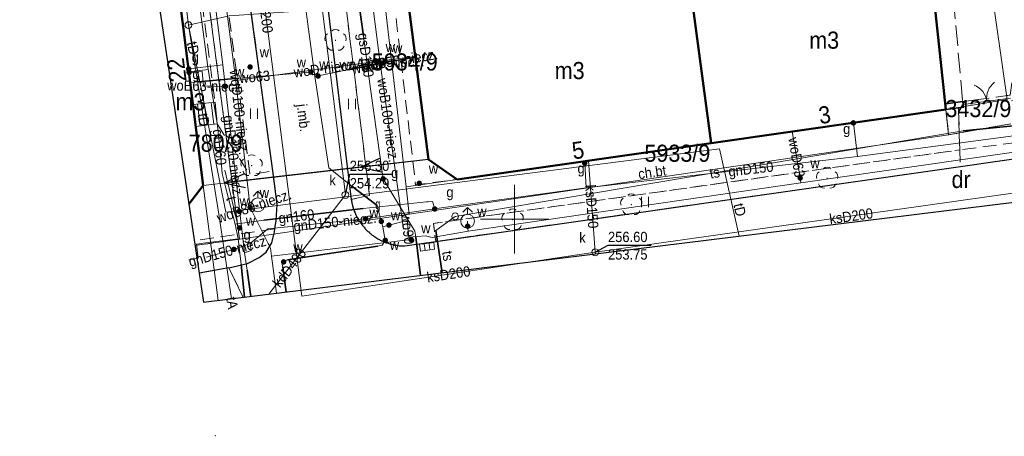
# Model space of a CAD drawing. Header units: metres. Extents: x 6555689 to 6555902, y 5574084 to 5574207.
# Tile 2 of 6: x 6555764 to 6555836, y 5574084 to 5574115. Entities that reach past the tile are written whole.
import ezdxf
from ezdxf.enums import TextEntityAlignment as Align

# ---------------------------------------------------------------- set-up
doc = ezdxf.new("R2010")
doc.units = ezdxf.units.M
for name, pattern in [('1.0_0.5', [1.5, 1, -0.5]), ('1.5_0.5', [2, 1.5, -0.5]), ('219-500', [0]), ('EGBU01', [1, 0.5, -0.5]), ('KTPL01', [2, 1.5, -0.5]), ('otob_500', [0]), ('suep_nn_500', [0])]:
    doc.linetypes.add(name, pattern=pattern)
doc.layers.get('0').update_dxf_attribs({"color": 2, "linetype": 'CONTINUOUS', "lineweight": 5})
for name, color, linetype in [('203-punkt graniczny', 7, 'CONTINUOUS'), ('210-oznaczenie konturu użytku gruntowego', 7, 'CONTINUOUS'), ('211-numer działki ewidencyjnej', 7, 'CONTINUOUS'), ('218-kontur użytku gruntowego', 7, 'CONTINUOUS'), ('219-działka ewidencyjna', 7, 'CONTINUOUS'), ('312-budynek ewidencyjny', 7, 'CONTINUOUS'), ('312-oznaczenie budynku ewidencyjnego-Atr117', 7, 'CONTINUOUS'), ('352-schody', 7, 'CONTINUOUS'), ('Adres nieruchomości (na budynku)', 7, 'CONTINUOUS'), ('brama', 7, 'CONTINUOUS'), ('chodnik', 7, 'CONTINUOUS'), ('chodnik-Atr17', 7, 'CONTINUOUS'), ('drzewo liściaste', 7, 'CONTINUOUS'), ('gazowe urządzenie techniczne', 7, 'CONTINUOUS'), ('gazowe urządzenie techniczne-Atr17', 7, 'CONTINUOUS'), ('hydrant', 7, 'CONTINUOUS'), ('jezdnia', 7, 'CONTINUOUS'), ('jezdnia-Atr17', 7, 'CONTINUOUS'), ('komora podziemna', 7, 'CONTINUOUS'), ('kratka ściekowa', 7, 'CONTINUOUS'), ('krawężnik', 7, 'CONTINUOUS'), ('obudowa ochronna przewodu', 7, 'CONTINUOUS'), ('ogrodzenie trwałe', 7, 'CONTINUOUS'), ('przewód elektroenergetyczny niskiego napięcia', 7, 'CONTINUOUS'), ('przewód gazowy', 7, 'CONTINUOUS'), ('przewód gazowy-Atr1', 7, 'CONTINUOUS'), ('przewód kanalizacyjny', 7, 'CONTINUOUS'), ('przewód kanalizacyjny-Atr1', 7, 'CONTINUOUS'), ('przewód telekomunikacyjny podziemny', 7, 'CONTINUOUS'), ('przewód telekomunikacyjny podziemny-Atr1', 7, 'CONTINUOUS'), ('przewód wodociągowy', 7, 'CONTINUOUS'), ('przewód wodociągowy-Atr1', 7, 'CONTINUOUS'), ('rzędna', 7, 'CONTINUOUS'), ('rzędna-Atr2', 7, 'CONTINUOUS'), ('rzędna-Atr3', 7, 'CONTINUOUS'), ('studnia kanalizacyjna', 7, 'CONTINUOUS'), ('studnia kanalizacyjna-Atr17', 7, 'CONTINUOUS'), ('trawnik', 7, 'CONTINUOUS'), ('Zakres', 7, 'CONTINUOUS'), ('zasuwa lub zawór', 7, 'CONTINUOUS'), ('zasuwa lub zawór-Atr17', 7, 'CONTINUOUS')]:
    doc.layers.add(name, color=color, linetype=linetype)
for name, color, linetype, lineweight in [('KTPL', 7, 'KTPL01', 20), ('PARSI', 7, 'CONTINUOUS', 20), ('SUW', 5, 'CONTINUOUS', 18)]:
    doc.layers.add(name, color=color, linetype=linetype, lineweight=lineweight)
doc.styles.add('EGBB01', font='Arial.ttf', dxfattribs={"width": 0.9, "height": 1.25})
doc.styles.add('EGBD03', font='Arial.ttf', dxfattribs={"width": 0.9, "height": 1.25})
doc.styles.add('EGBU01', font='Arial.ttf', dxfattribs={"width": 0.9, "height": 1.25})
doc.styles.add('KOMUNIKACJA', font='Arial.ttf', dxfattribs={"width": 0.9, "height": 0.75})
doc.styles.add('NR_ADRESOWY', font='Arial.ttf', dxfattribs={"width": 0.9, "height": 1.25})
doc.styles.get("Standard").update_dxf_attribs({"font": 'Working1250', "width": 0.75})
doc.styles.add('SUPX', font='Arial.ttf', dxfattribs={"width": 0.9, "height": 0.75})
doc.linetypes.add('902-500', pattern='A,3.75,0,[1,ksztalty.shx,S=0.5,R=0,X=0,Y=0],3.75', length=7.5)

# ---------------------------------------------------------------- blocks, each defined once
blk = doc.blocks.new('203')
at = {"linetype": 'Continuous', "lineweight": 0}
h = blk.add_hatch(color=0, dxfattribs=at)
edge = h.paths.add_edge_path()
edge.add_arc((0, 0), 0.045, 0, 360)
blk = doc.blocks.new('US25')
at = {"linetype": 'Continuous', "lineweight": 0}
h = blk.add_hatch(color=0, dxfattribs=at)
edge = h.paths.add_edge_path()
edge.add_arc((0, 0), 0.2, 0, 360)
blk = doc.blocks.new('OP021')
at = {"linetype": 'Continuous', "lineweight": 13}
h = blk.add_hatch(color=0, dxfattribs=at)
edge = h.paths.add_edge_path()
edge.add_arc((0, 0), 0.05, 0, 360)
at = {"color": 0, "linetype": 'Continuous', "lineweight": 13}
for centre, start, end in [((0, 0.4), 49.272, 130.728), ((-0.38, 0.124), 121.308, 202.548), ((0.38, 0.124), 337.452, 58.692), ((-0.235, -0.324), 193.221, 274.871), ((0.235, -0.324), 265.129, 346.779)]:
    blk.add_arc(centre, 0.4, start, end, dxfattribs=at)
blk = doc.blocks.new('TU04')
at = {"color": 0, "linetype": 'Continuous', "lineweight": 13}
for p, q in [((0, 0), (0, 0.75)), ((0.5, 0), (0.5, 0.75))]:
    blk.add_line(p, q, dxfattribs=at)
blk = doc.blocks.new('US15')
at = {"color": 0, "linetype": 'Continuous', "lineweight": 13}
blk.add_circle((0, 0), 0.25, dxfattribs=at)
blk = doc.blocks.new('PW01')
at = {"linetype": 'Continuous', "lineweight": 13}
h = blk.add_hatch(color=0, dxfattribs=at)
edge = h.paths.add_edge_path()
edge.add_arc((0, 0), 0.045, 0, 360)
blk = doc.blocks.new('US05')
at = {"color": 0, "linetype": 'Continuous', "lineweight": 13}
for p, q in [((-0.525, -0.25), (-0.525, 0.25)), ((-0.525, 0.25), (-0.175, 0.25)), ((-0.175, -0.25), (-0.175, 0.25)), ((-0.175, 0.25), (0.175, 0.25)), ((0.175, -0.25), (0.175, 0.25)), ((0.175, 0.25), (0.525, 0.25)), ((0.525, -0.25), (0.525, 0.25)), ((-0.525, -0.25), (-0.175, -0.25)), ((-0.175, -0.25), (0.175, -0.25)), ((0.175, -0.25), (0.525, -0.25))]:
    blk.add_line(p, q, dxfattribs=at)
blk = doc.blocks.new('SUWH')
at = {"layer": 'SUW', "color": 0, "lineweight": 18}
for p in [(-0.71, 1.29), (0, 1), (0.71, 1.29)]:
    blk.add_line(p, (0, 2), dxfattribs=at)
blk.add_circle((0, 0), 1, dxfattribs=at)
blk = doc.blocks.new('OK02')
at = {"color": 0, "linetype": 'Continuous', "lineweight": 0}
for centre, start, end in [((-1.5, 0), 0, 60), ((1.5, 0), 120, 180)]:
    blk.add_arc(centre, 1.5, start, end, dxfattribs=at)
blk = doc.blocks.new('SUEP1')
at = {"color": 0, "linetype": 'Continuous'}
for p, q in [((0, 0), (5, 0)), ((5, 0), (3.5, 0.5)), ((5, 0), (3.5, -0.5)), ((5, 0), (15, 0)), ((15, 0), (13.5, 0.5)), ((15, 0), (13.5, -0.5))]:
    blk.add_line(p, q, dxfattribs=at)
blk = doc.blocks.new('mzsk01')
at = {"layer": 'PARSI', "color": 0}
for p, q in [((0, -5), (0, 5)), ((5, 0), (-5, 0))]:
    blk.add_line(p, q, dxfattribs=at)

msp = doc.modelspace()

# ---------------------------------------------------------------- linework, layer by layer
at = {"layer": '218-kontur użytku gruntowego', "color": 96, "linetype": 'EGBU01', "lineweight": 18, "flags": 128}
for points in [[(6555831.46, 5574107.99), (6555829.1, 5574130.07)], [(6555829.1, 5574130.07), (6555831.46, 5574107.99)], [(6555779.92, 5574098.54), (6555777.45, 5574117.59)], [(6555777.45, 5574117.59), (6555779.92, 5574098.54)], [(6555793.71, 5574104.35), (6555792.19, 5574116.26)], [(6555792.19, 5574116.26), (6555793.71, 5574104.35)], [(6555831.46, 5574107.99), (6555814.33, 5574105.54)], [(6555814.33, 5574105.54), (6555831.46, 5574107.99)], [(6555831.66, 5574106.15), (6555831.46, 5574107.99)], [(6555831.46, 5574107.99), (6555831.66, 5574106.15)], [(6555836.19, 5574106.95), (6555831.66, 5574106.15)], [(6555831.66, 5574106.15), (6555836.19, 5574106.95)], [(6555814.33, 5574105.54), (6555795.8, 5574102.89)], [(6555795.8, 5574102.89), (6555814.33, 5574105.54)], [(6555795.8, 5574102.89), (6555793.71, 5574104.35)], [(6555793.71, 5574104.35), (6555795.8, 5574102.89)]]:
    msp.add_lwpolyline(points, dxfattribs=at)
at = {"layer": '218-kontur użytku gruntowego', "color": 96, "linetype": 'EGBU01', "lineweight": 18}
for points in [[(6555776.671, 5574098.071), (6555779.92, 5574098.54)], [(6555779.92, 5574098.54), (6555776.671, 5574098.071)]]:
    msp.add_lwpolyline(points, dxfattribs=at)
at = {"layer": '219-działka ewidencyjna', "color": 7, "linetype": '219-500', "lineweight": 18, "flags": 128}
for points in [[(6555831.39, 5574140.61), (6555835.94, 5574108.73)], [(6555829.1, 5574130.07), (6555831.46, 5574107.99)], [(6555789.43, 5574125.21), (6555792.08, 5574102.36)], [(6555779.92, 5574098.54), (6555777.45, 5574117.59)], [(6555814.33, 5574105.54), (6555812.81, 5574117.02)], [(6555793.71, 5574104.35), (6555792.19, 5574116.26)], [(6555831.46, 5574107.99), (6555835.94, 5574108.73)], [(6555831.46, 5574107.99), (6555814.33, 5574105.54)], [(6555831.46, 5574107.99), (6555831.66, 5574106.15)], [(6555836.19, 5574106.95), (6555831.66, 5574106.15)], [(6555792.31, 5574100.37), (6555831.66, 5574106.15)], [(6555814.33, 5574105.54), (6555795.8, 5574102.89)], [(6555795.8, 5574102.89), (6555793.71, 5574104.35)], [(6555792.08, 5574102.36), (6555795.8, 5574102.89)], [(6555792.31, 5574100.37), (6555792.08, 5574102.36)], [(6555779.92, 5574098.54), (6555792.31, 5574100.37)]]:
    msp.add_lwpolyline(points, dxfattribs=at)
at = {"layer": '219-działka ewidencyjna', "color": 7, "linetype": '219-500', "lineweight": 18}
msp.add_lwpolyline([(6555776.671, 5574098.071), (6555779.92, 5574098.54)], dxfattribs=at)
at = {"layer": '312-budynek ewidencyjny', "color": 7, "linetype": 'Continuous', "lineweight": 50, "flags": 128}
for points in [[(6555830.14, 5574120.35), (6555831.46, 5574107.99)], [(6555775.41, 5574117.33), (6555777.28, 5574102.46)], [(6555814.33, 5574105.54), (6555812.81, 5574117.02)], [(6555812.81, 5574117.02), (6555814.33, 5574105.54)], [(6555792.43, 5574114.36), (6555792.19, 5574116.26)], [(6555793.71, 5574104.35), (6555792.43, 5574114.36)], [(6555831.46, 5574107.99), (6555814.33, 5574105.54)], [(6555814.33, 5574105.54), (6555795.8, 5574102.89)], [(6555795.8, 5574102.89), (6555793.71, 5574104.35)]]:
    msp.add_lwpolyline(points, dxfattribs=at)
at = {"layer": '312-budynek ewidencyjny', "color": 7, "linetype": 'Continuous', "lineweight": 50}
msp.add_lwpolyline([(6555777.28, 5574102.46), (6555776.22, 5574101.083)], dxfattribs=at)
at = {"layer": '352-schody', "color": 7, "linetype": 'Continuous', "lineweight": 18, "flags": 128}
msp.add_lwpolyline([(6555776.74, 5574106.75), (6555776.54, 5574108.37), (6555778.14, 5574108.53), (6555778.3, 5574106.94)], close=True, dxfattribs=at)
msp.add_lwpolyline([(6555776.74, 5574106.75), (6555776.54, 5574108.37), (6555778.14, 5574108.53), (6555778.3, 5574106.94)], close=True, dxfattribs=at)
for points in [[(6555777.858, 5574108.502), (6555778.052, 5574106.91)], [(6555776.863, 5574108.402), (6555777.059, 5574106.789)], [(6555777.36, 5574108.452), (6555777.556, 5574106.849)]]:
    msp.add_lwpolyline(points, dxfattribs=at)
at = {"layer": 'brama', "color": 7, "linetype": 'otob_500', "lineweight": 18, "flags": 128}
msp.add_lwpolyline([(6555832.72, 5574108.36), (6555836.17, 5574108.83)], dxfattribs=at)
at = {"layer": 'chodnik', "color": 7, "linetype": '1.0_0.5', "lineweight": 18, "flags": 128}
for points in [[(6555778.3, 5574106.94), (6555780.69, 5574103.22), (6555776.64, 5574134.02), (6555774.86, 5574133.82), (6555778.14, 5574108.53)], [(6555840.63, 5574107.73), (6555839.69, 5574107.76), (6555839.44, 5574109.08), (6555836.2, 5574108.63), (6555836.14, 5574109.04), (6555836.14, 5574109.04), (6555836.14, 5574109.04), (6555836.14, 5574109.04), (6555836.14, 5574109.04), (6555832.69, 5574108.57), (6555832.69, 5574108.57), (6555832.69, 5574108.57), (6555832.69, 5574108.57), (6555832.69, 5574108.57), (6555832.69, 5574108.57), (6555832.69, 5574108.57), (6555832.75, 5574108.16), (6555832.38, 5574108.11), (6555832.47, 5574105.05), (6555861.17, 5574108.78), (6555861.15, 5574110.41), (6555859.76, 5574110.38)]]:
    msp.add_lwpolyline(points, close=True, dxfattribs=at)
at = {"layer": 'chodnik', "color": 7, "linetype": '1.0_0.5', "lineweight": 18}
msp.add_lwpolyline([(6555776.973, 5574096.05), (6555779.15, 5574096.45), (6555780.52, 5574096.75), (6555781.35, 5574097.21), (6555781.88, 5574097.58), (6555782.29, 5574098.27), (6555782.48, 5574099.06), (6555782.51, 5574099.28), (6555776.618, 5574098.424)], dxfattribs=at)
at = {"layer": 'jezdnia', "color": 7, "linetype": '1.5_0.5', "lineweight": 18}
for points in [[(6555772.026, 5574184.519), (6555773.09, 5574176.06), (6555773.48, 5574172.98), (6555775.39, 5574157.99), (6555775.75, 5574155.18), (6555777.65, 5574139.98), (6555778.34, 5574134.19), (6555779.4, 5574125.25), (6555782.35, 5574103.53), (6555782.68, 5574101.06), (6555782.6, 5574099.89), (6555782.51, 5574099.28), (6555782.48, 5574099.06), (6555782.29, 5574098.27), (6555781.88, 5574097.58), (6555781.35, 5574097.21), (6555780.52, 5574096.75), (6555779.15, 5574096.45), (6555780.188, 5574094.288)], [(6555839.94, 5574104.9), (6555832.52, 5574103.83), (6555794.24, 5574098.37), (6555791.98, 5574098.04), (6555791.77, 5574098.05), (6555791.71, 5574098.05), (6555791.64, 5574098.06), (6555791.57, 5574098.06), (6555791.5, 5574098.07), (6555791.43, 5574098.08), (6555791.36, 5574098.09), (6555791.3, 5574098.1), (6555791.23, 5574098.11), (6555791.16, 5574098.13), (6555791.09, 5574098.14), (6555791.03, 5574098.16), (6555790.96, 5574098.18), (6555790.9, 5574098.19), (6555790.83, 5574098.21), (6555790.76, 5574098.24), (6555790.7, 5574098.26), (6555790.63, 5574098.28), (6555790.57, 5574098.3), (6555790.51, 5574098.33), (6555790.44, 5574098.36), (6555790.38, 5574098.38), (6555790.32, 5574098.41), (6555790.26, 5574098.44), (6555790.19, 5574098.47), (6555790.13, 5574098.51), (6555790.07, 5574098.54), (6555790.01, 5574098.57), (6555789.95, 5574098.61), (6555789.89, 5574098.64), (6555789.84, 5574098.68), (6555789.78, 5574098.72), (6555789.72, 5574098.76), (6555789.67, 5574098.8), (6555789.61, 5574098.84), (6555789.56, 5574098.88), (6555789.5, 5574098.92), (6555789.45, 5574098.96), (6555789.4, 5574099.01), (6555789.35, 5574099.06), (6555789.3, 5574099.1), (6555789.25, 5574099.15), (6555789.2, 5574099.2), (6555789.15, 5574099.25), (6555789.1, 5574099.3), (6555789.06, 5574099.35), (6555789.01, 5574099.4), (6555788.97, 5574099.45), (6555788.92, 5574099.5), (6555788.88, 5574099.56), (6555788.84, 5574099.61), (6555788.8, 5574099.67), (6555788.76, 5574099.72), (6555788.72, 5574099.78), (6555788.68, 5574099.84), (6555788.64, 5574099.89), (6555788.61, 5574099.95), (6555788.57, 5574100.01), (6555788.54, 5574100.07), (6555788.5, 5574100.13), (6555788.47, 5574100.19), (6555788.44, 5574100.26), (6555788.41, 5574100.32), (6555788.38, 5574100.38), (6555788.36, 5574100.44), (6555788.33, 5574100.51), (6555788.3, 5574100.57), (6555788.28, 5574100.63), (6555788.26, 5574100.7), (6555788.23, 5574100.76), (6555788.22, 5574100.83), (6555788.2, 5574100.9), (6555788.18, 5574100.96), (6555788.16, 5574101.03), (6555788.14, 5574101.09), (6555788.13, 5574101.16), (6555788.11, 5574101.23), (6555788.1, 5574101.3), (6555788.09, 5574101.36), (6555788.08, 5574101.43), (6555786.28, 5574116.24)], [(6555780.188, 5574094.288), (6555779.15, 5574096.45), (6555776.973, 5574096.05)]]:
    msp.add_lwpolyline(points, dxfattribs=at)
at = {"layer": 'krawężnik', "color": 7, "linetype": 'Continuous', "lineweight": 25}
for points in [[(6555779.15, 5574096.45), (6555780.52, 5574096.75), (6555781.35, 5574097.21), (6555781.88, 5574097.58), (6555782.29, 5574098.27), (6555782.48, 5574099.06), (6555782.51, 5574099.28), (6555782.6, 5574099.89), (6555782.68, 5574101.06), (6555782.35, 5574103.53), (6555779.4, 5574125.25), (6555778.34, 5574134.19), (6555777.65, 5574139.98), (6555775.75, 5574155.18), (6555775.39, 5574157.99), (6555773.48, 5574172.98), (6555773.09, 5574176.06), (6555772.026, 5574184.519)], [(6555779.15, 5574096.45), (6555776.973, 5574096.05)]]:
    msp.add_lwpolyline(points, dxfattribs=at)
at = {"layer": 'krawężnik', "color": 7, "linetype": 'Continuous', "lineweight": 25, "flags": 128}
msp.add_lwpolyline([(6555786.28, 5574116.24), (6555788.08, 5574101.43), (6555788.09, 5574101.36), (6555788.1, 5574101.3), (6555788.11, 5574101.23), (6555788.13, 5574101.16), (6555788.14, 5574101.09), (6555788.16, 5574101.03), (6555788.18, 5574100.96), (6555788.2, 5574100.9), (6555788.22, 5574100.83), (6555788.23, 5574100.76), (6555788.26, 5574100.7), (6555788.28, 5574100.63), (6555788.3, 5574100.57), (6555788.33, 5574100.51), (6555788.36, 5574100.44), (6555788.38, 5574100.38), (6555788.41, 5574100.32), (6555788.44, 5574100.26), (6555788.47, 5574100.19), (6555788.5, 5574100.13), (6555788.54, 5574100.07), (6555788.57, 5574100.01), (6555788.61, 5574099.95), (6555788.64, 5574099.89), (6555788.68, 5574099.84), (6555788.72, 5574099.78), (6555788.76, 5574099.72), (6555788.8, 5574099.67), (6555788.84, 5574099.61), (6555788.88, 5574099.56), (6555788.92, 5574099.5), (6555788.97, 5574099.45), (6555789.01, 5574099.4), (6555789.06, 5574099.35), (6555789.1, 5574099.3), (6555789.15, 5574099.25), (6555789.2, 5574099.2), (6555789.25, 5574099.15), (6555789.3, 5574099.1), (6555789.35, 5574099.06), (6555789.4, 5574099.01), (6555789.45, 5574098.96), (6555789.5, 5574098.92), (6555789.56, 5574098.88), (6555789.61, 5574098.84), (6555789.67, 5574098.8), (6555789.72, 5574098.76), (6555789.78, 5574098.72), (6555789.84, 5574098.68), (6555789.89, 5574098.64), (6555789.95, 5574098.61), (6555790.01, 5574098.57), (6555790.07, 5574098.54), (6555790.13, 5574098.51), (6555790.19, 5574098.47), (6555790.26, 5574098.44), (6555790.32, 5574098.41), (6555790.38, 5574098.38), (6555790.44, 5574098.36), (6555790.51, 5574098.33), (6555790.57, 5574098.3), (6555790.63, 5574098.28), (6555790.7, 5574098.26), (6555790.76, 5574098.24), (6555790.83, 5574098.21), (6555790.9, 5574098.19), (6555790.96, 5574098.18), (6555791.03, 5574098.16), (6555791.09, 5574098.14), (6555791.16, 5574098.13), (6555791.23, 5574098.11), (6555791.3, 5574098.1), (6555791.36, 5574098.09), (6555791.43, 5574098.08), (6555791.5, 5574098.07), (6555791.57, 5574098.06), (6555791.64, 5574098.06), (6555791.71, 5574098.05), (6555791.77, 5574098.05), (6555791.98, 5574098.04), (6555794.24, 5574098.37), (6555832.52, 5574103.83), (6555839.94, 5574104.9)], dxfattribs=at)
at = {"layer": 'KTPL', "lineweight": 18, "flags": 128}
msp.add_lwpolyline([(6555836.14, 5574109.04), (6555836.14, 5574109.04), (6555836.265, 5574109.936), (6555857.592, 5574111.975), (6555856.103, 5574129.092), (6555855.469, 5574129.104), (6555855.246, 5574129.223), (6555855.123, 5574129.495), (6555854.857, 5574131.358), (6555854.932, 5574131.615), (6555855.196, 5574131.811), (6555855.724, 5574131.815), (6555855.176, 5574139.626), (6555855.361, 5574140.003), (6555855.595, 5574140.01), (6555860.34, 5574140.637), (6555859.28, 5574150.4), (6555851.43, 5574149.35), (6555851.66, 5574147.66), (6555848.77, 5574147.25), (6555845.28, 5574146.82), (6555845.4, 5574145.81), (6555842.83, 5574145.51), (6555842.52, 5574148.07), (6555841.68, 5574147.97), (6555839.47, 5574163.01), (6555839.14, 5574163.288), (6555824.547, 5574161.261), (6555826.218, 5574149.97), (6555828.179, 5574150.227), (6555828.354, 5574149.297), (6555828.54, 5574147.85), (6555829.706, 5574141.982), (6555829.783, 5574141.047), (6555829.844, 5574139.962), (6555830.294, 5574135.086), (6555830.294, 5574135.086), (6555832.69, 5574108.57)], close=True, dxfattribs=at)
at = {"layer": 'obudowa ochronna przewodu', "color": 52, "linetype": 'Continuous', "lineweight": 35, "flags": 128}
for points in [[(6555788.97, 5574113.34), (6555788.54, 5574116.51)], [(6555781.71, 5574099.93), (6555788.94, 5574100.78)]]:
    msp.add_lwpolyline(points, dxfattribs=at)
at = {"layer": 'obudowa ochronna przewodu', "color": 5, "linetype": 'Continuous', "lineweight": 35, "flags": 128}
for points in [[(6555787.8, 5574110.88), (6555789.99, 5574111.3)], [(6555776.89, 5574110.01), (6555779.88, 5574110.28)], [(6555788.12, 5574102.41), (6555789.96, 5574100.98)], [(6555790.03, 5574098.02), (6555783.43, 5574097.03)]]:
    msp.add_lwpolyline(points, dxfattribs=at)
at = {"layer": 'obudowa ochronna przewodu', "color": 30, "linetype": 'Continuous', "lineweight": 35, "flags": 128}
msp.add_lwpolyline([(6555832.71, 5574106.43), (6555838.58, 5574107.02)], dxfattribs=at)
at = {"layer": 'obudowa ochronna przewodu', "color": 30, "linetype": 'Continuous', "lineweight": 35}
msp.add_lwpolyline([(6555794.714, 5574096.079), (6555794.24, 5574099.16)], dxfattribs=at)
at = {"layer": 'obudowa ochronna przewodu', "color": 52, "linetype": 'Continuous', "lineweight": 35}
for points in [[(6555792.78, 5574098.68), (6555793.124, 5574095.883)], [(6555780.293, 5574094.3), (6555780.05, 5574096.68)], [(6555780.752, 5574094.357), (6555780.48, 5574096.28)]]:
    msp.add_lwpolyline(points, dxfattribs=at)
at = {"layer": 'obudowa ochronna przewodu', "color": 5, "linetype": 'Continuous', "lineweight": 35}
msp.add_lwpolyline([(6555783.08, 5574096.51), (6555783.331, 5574094.675)], dxfattribs=at)
at = {"layer": 'ogrodzenie trwałe', "color": 7, "linetype": '902-500', "lineweight": 35, "flags": 128}
msp.add_lwpolyline([(6555831.42, 5574108.4), (6555832.69, 5574108.57), (6555832.75, 5574108.16), (6555831.46, 5574107.99)], close=True, dxfattribs=at)
at = {"layer": 'przewód elektroenergetyczny niskiego napięcia', "color": 1, "linetype": 'suep_nn_500', "lineweight": 18, "flags": 128}
for points in [[(6555777.28, 5574102.46), (6555793.71, 5574104.35)], [(6555793.71, 5574104.35), (6555777.28, 5574102.46)]]:
    msp.add_lwpolyline(points, dxfattribs=at)
at = {"layer": 'przewód elektroenergetyczny niskiego napięcia', "color": 1, "linetype": 'suep_nn_500', "lineweight": 18}
msp.add_lwpolyline([(6555778.362, 5574094.062), (6555777.28, 5574102.46)], dxfattribs=at)
at = {"layer": 'przewód gazowy', "color": 52, "linetype": 'Continuous', "lineweight": 18, "flags": 128}
for points in [[(6555776.07, 5574132.32), (6555778.7, 5574111.26)], [(6555777.63, 5574110.92), (6555776.95, 5574116.08), (6555776.24, 5574121.78), (6555776.03, 5574124.89), (6555775.72, 5574127.4)], [(6555778.7, 5574111.26), (6555776.22, 5574110.95)], [(6555777.63, 5574110.92), (6555776.63, 5574110.79), (6555776.25, 5574110.7)], [(6555779.62, 5574099.64), (6555778.92, 5574102.25), (6555778.66, 5574103.33), (6555778.56, 5574104.52), (6555778.29, 5574107), (6555777.63, 5574110.92)], [(6555825.02, 5574104.56), (6555824.71, 5574107.02)], [(6555805.21, 5574102.28), (6555805.11, 5574104.08)], [(6555794.17, 5574100.74), (6555789.13, 5574100.02), (6555781.99, 5574099.28), (6555780.7, 5574098.23), (6555779.52, 5574097.79), (6555777.51, 5574097.23)], [(6555779.62, 5574099.64), (6555781.71, 5574099.93), (6555788.94, 5574100.78), (6555793.56, 5574101.26), (6555793.7, 5574101.27), (6555794.01, 5574101.29), (6555794.17, 5574100.74), (6555794.49, 5574100.79), (6555794.83, 5574100.85)], [(6555779.82, 5574098.56), (6555779.62, 5574099.64)], [(6555779.82, 5574098.56), (6555777.28, 5574098.24), (6555777.12, 5574098.22), (6555776.78, 5574098.18), (6555776.9, 5574097.14), (6555776.68, 5574097.1), (6555776.22, 5574097.03)], [(6555780.3, 5574097.55), (6555780.77, 5574097.72), (6555780.7, 5574098.23)]]:
    msp.add_lwpolyline(points, dxfattribs=at)
at = {"layer": 'przewód gazowy', "color": 52, "linetype": 'Continuous', "lineweight": 18}
for points in [[(6555787.76, 5574122.21), (6555788.54, 5574116.51), (6555788.97, 5574113.34), (6555789.49, 5574109.51), (6555790.41, 5574102.94), (6555792.72, 5574099.12), (6555792.78, 5574098.68), (6555793.124, 5574095.883)], [(6555825.02, 5574104.56), (6555849.42, 5574107.8), (6555867.12, 5574110.17), (6555881.86, 5574112.11), (6555883.913, 5574112.383)], [(6555778.7, 5574111.26), (6555780.3, 5574097.55), (6555780.48, 5574096.28), (6555780.752, 5574094.357)], [(6555780.293, 5574094.3), (6555780.05, 5574096.68), (6555779.82, 5574098.56)]]:
    msp.add_lwpolyline(points, dxfattribs=at)
at = {"layer": 'przewód kanalizacyjny', "color": 34, "linetype": 'Continuous', "lineweight": 18}
for points in [[(6555773.422, 5574184.687), (6555773.64, 5574182.69), (6555773.71, 5574182.09), (6555775.74, 5574163.53), (6555777.02, 5574151.93), (6555777.12, 5574150.98), (6555777.69, 5574146.73), (6555779.15, 5574135.94), (6555780.36, 5574126.51), (6555784.47, 5574094.38)], [(6555787.65, 5574101.76), (6555784.32, 5574128.49), (6555784.03, 5574130.77), (6555783.84, 5574132.3), (6555783.67, 5574133.38), (6555777.238, 5574185.146)], [(6555787.65, 5574101.76), (6555782.075, 5574094.52)], [(6555805.898, 5574097.459), (6555805.88, 5574097.58)]]:
    msp.add_lwpolyline(points, dxfattribs=at)
at = {"layer": 'przewód kanalizacyjny', "color": 34, "linetype": 'Continuous', "lineweight": 18, "flags": 128}
for points in [[(6555805.39, 5574104.26), (6555805.88, 5574097.58)], [(6555843.22, 5574102.86), (6555805.88, 5574097.58)], [(6555805.88, 5574097.58), (6555784.47, 5574094.38)]]:
    msp.add_lwpolyline(points, dxfattribs=at)
at = {"layer": 'przewód telekomunikacyjny podziemny', "color": 30, "linetype": 'Continuous', "lineweight": 18, "flags": 128}
for points in [[(6555776.2, 5574114.15), (6555773.89, 5574132.7), (6555773.69, 5574139.83), (6555771.79, 5574154.7), (6555770.49, 5574165.4), (6555768.5, 5574180.93)], [(6555776.2, 5574114.15), (6555779.17, 5574114.83), (6555786.36, 5574115.32), (6555791.4, 5574115.61)], [(6555778.41, 5574100.35), (6555776.2, 5574114.15)], [(6555779.83, 5574099.43), (6555779.71, 5574099.97), (6555778.85, 5574103.58)]]:
    msp.add_lwpolyline(points, dxfattribs=at)
at = {"layer": 'przewód telekomunikacyjny podziemny', "color": 30, "linetype": 'Continuous', "lineweight": 18}
for points in [[(6555816.388, 5574098.753), (6555814.95, 5574105.12), (6555778.93, 5574100.5), (6555776.2, 5574114.15)], [(6555795.66, 5574100.2), (6555832.71, 5574106.43), (6555838.58, 5574107.02), (6555861.15, 5574109.94), (6555868.8, 5574111.24), (6555883.793, 5574113.383)], [(6555779.344, 5574094.183), (6555778.41, 5574100.35)], [(6555794.714, 5574096.079), (6555794.24, 5574099.16), (6555795.66, 5574100.2)]]:
    msp.add_lwpolyline(points, dxfattribs=at)
at = {"layer": 'przewód wodociągowy', "color": 5, "linetype": 'Continuous', "lineweight": 18}
for points in [[(6555790.38, 5574099.43), (6555790.27, 5574099.83), (6555789.96, 5574100.98), (6555788.12, 5574102.41), (6555786.44, 5574103.75), (6555785.43, 5574110.41), (6555785.38, 5574110.76), (6555782.45, 5574132.63), (6555782.37, 5574133.75), (6555781.61, 5574140.48), (6555780.74, 5574148.25), (6555778.89, 5574163.99), (6555775.92, 5574184.92), (6555775.914, 5574184.987)], [(6555783.331, 5574094.675), (6555783.08, 5574096.51), (6555782.99, 5574096.89), (6555783.43, 5574097.03), (6555790.03, 5574098.02), (6555790.34, 5574098.1), (6555790.56, 5574098.45), (6555790.38, 5574099.43)], [(6555782.26, 5574097.29), (6555782.625, 5574094.588)]]:
    msp.add_lwpolyline(points, dxfattribs=at)
at = {"layer": 'przewód wodociągowy', "color": 5, "linetype": 'Continuous', "lineweight": 18, "flags": 128}
for points in [[(6555790.19, 5574111.38), (6555784.56, 5574155.23)], [(6555782.26, 5574097.29), (6555782.19, 5574097.87), (6555780.7, 5574100.85), (6555779.69, 5574109.81), (6555779.65, 5574110.12), (6555776.96, 5574130.95), (6555776.87, 5574131.54), (6555775.67, 5574142.51), (6555775.24, 5574147.91)], [(6555792.75, 5574111.87), (6555789.89, 5574111.49), (6555779.65, 5574110.12)], [(6555785.43, 5574110.41), (6555785.66, 5574110.44), (6555787.8, 5574110.88), (6555789.99, 5574111.3), (6555792.65, 5574111.84)], [(6555790.42, 5574111.39), (6555790.19, 5574111.38)], [(6555790.19, 5574111.38), (6555791.88, 5574099.26)], [(6555790.42, 5574111.39), (6555792.76, 5574111.78)], [(6555776.25, 5574110.67), (6555777.21, 5574110.77), (6555777.29, 5574109.71), (6555778.9, 5574109.68), (6555779.69, 5574109.81)], [(6555785.38, 5574110.76), (6555785.13, 5574110.73), (6555779.88, 5574110.28), (6555776.89, 5574110.01), (6555776.44, 5574109.97)], [(6555820.89, 5574102.64), (6555820.83, 5574103), (6555820.25, 5574106.39)], [(6555780.7, 5574100.85), (6555781.27, 5574101.04)], [(6555790.38, 5574099.43), (6555790.83, 5574099.56), (6555792.15, 5574099.89), (6555792.28, 5574098.67), (6555793.5, 5574098.79), (6555793.97, 5574098.66)], [(6555796.57, 5574099.85), (6555796.57, 5574099.48), (6555796.62, 5574099.12)], [(6555792.45, 5574098.51), (6555782.26, 5574097.29)]]:
    msp.add_lwpolyline(points, dxfattribs=at)
at = {"layer": 'rzędna-Atr2', "color": 36, "flags": 128}
for points in [[(6555787.65, 5574101.76), (6555787.97, 5574103.28), (6555791.116, 5574103.28)], [(6555805.88, 5574097.58), (6555806.81, 5574098.09), (6555809.956, 5574098.09)]]:
    msp.add_lwpolyline(points, dxfattribs=at)
at = {"layer": 'trawnik', "color": 7, "linetype": '1.0_0.5', "lineweight": 18, "flags": 128}
for points in [[(6555776.64, 5574134.02), (6555780.69, 5574103.22), (6555782.35, 5574103.53), (6555779.4, 5574125.25), (6555778.34, 5574134.19)], [(6555786.28, 5574116.24), (6555788.08, 5574101.43), (6555789.41, 5574101.73), (6555787.58, 5574116.4)]]:
    msp.add_lwpolyline(points, close=True, dxfattribs=at)

# ---------------------------------------------------------------- block references
at = {"layer": '203-punkt graniczny', "color": 7, "linetype": 'Continuous', "lineweight": 18}
for p in [(6555831.46, 5574107.99), (6555831.66, 5574106.15), (6555814.33, 5574105.54), (6555793.71, 5574104.35), (6555795.8, 5574102.89), (6555792.08, 5574102.36), (6555792.31, 5574100.37), (6555779.92, 5574098.54), (6555778.16, 5574084.2)]:
    msp.add_blockref('203', p, dxfattribs=at)
at = {"layer": 'brama', "color": 7, "linetype": 'Continuous', "lineweight": 18, "rotation": 7.757999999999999}
msp.add_blockref('OK02', (6555834.445, 5574108.595), dxfattribs=at)
at = {"layer": 'drzewo liściaste', "color": 94, "linetype": 'Continuous', "lineweight": 18}
for p in [(6555786.93, 5574113.04), (6555780.81, 5574103.9), (6555822.8, 5574102.98), (6555808.51, 5574101.05), (6555799.85, 5574099.96)]:
    msp.add_blockref('OP021', p, dxfattribs=at)
at = {"layer": 'gazowe urządzenie techniczne', "color": 52, "linetype": 'Continuous', "lineweight": 18}
msp.add_blockref('US25', (6555789.13, 5574100.02), dxfattribs=at)
at = {"layer": 'komora podziemna', "color": 7, "linetype": 'Continuous', "lineweight": 18, "rotation": 185.002}
msp.add_blockref('US15', (6555776.2, 5574114.15), dxfattribs=at)
at = {"layer": 'komora podziemna', "color": 7, "linetype": 'Continuous', "lineweight": 18}
msp.add_blockref('US15', (6555795.66, 5574100.2), dxfattribs=at)
at = {"layer": 'kratka ściekowa', "color": 36, "linetype": 'Continuous', "lineweight": 18, "rotation": 187.304}
msp.add_blockref('US05', (6555793.61, 5574097.98), dxfattribs=at)
at = {"layer": 'PARSI', "xscale": 0.5, "yscale": 0.5, "zscale": 0.5, "rotation": 1.16962990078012e-09}
msp.add_blockref('mzsk01', (6555800, 5574100), dxfattribs=at)
msp.add_blockref('mzsk01', (6555800, 5574100), dxfattribs=at)
at = {"layer": 'rzędna', "color": 36, "linetype": 'Continuous', "lineweight": 18}
for p in [(6555787.65, 5574101.76), (6555805.88, 5574097.58)]:
    msp.add_blockref('PW01', p, dxfattribs=at)
at = {"layer": 'studnia kanalizacyjna', "color": 36, "linetype": 'Continuous', "lineweight": 18}
for p in [(6555787.65, 5574101.76), (6555805.88, 5574097.58)]:
    msp.add_blockref('US15', p, dxfattribs=at)
at = {"layer": 'trawnik', "color": 7, "linetype": 'Continuous', "lineweight": 18}
for p in [(6555787.879, 5574108.029), (6555780.739, 5574107.319), (6555809.262, 5574100.875), (6555809.262, 5574100.875)]:
    msp.add_blockref('TU04', p, dxfattribs=at)
at = {"layer": 'zasuwa lub zawór', "color": 5, "linetype": 'Continuous', "lineweight": 18}
for p in [(6555789.89, 5574111.49), (6555790.42, 5574111.39), (6555780.7, 5574111.1), (6555785.13, 5574110.73), (6555785.66, 5574110.44), (6555778.9, 5574109.68), (6555793.04, 5574102.61), (6555820.83, 5574103), (6555779.91, 5574100.56), (6555780.7, 5574100.85), (6555790.27, 5574099.83), (6555779.93, 5574099.36), (6555790.83, 5574099.56), (6555796.57, 5574099.48), (6555790.56, 5574098.45), (6555792.45, 5574098.51), (6555783.15, 5574096.88)]:
    msp.add_blockref('US25', p, dxfattribs=at)
at = {"layer": 'zasuwa lub zawór', "color": 52, "linetype": 'Continuous', "lineweight": 18}
for p in [(6555776.22, 5574110.95), (6555776.25, 5574110.7), (6555824.71, 5574107.02), (6555805.11, 5574104.08), (6555790.41, 5574102.94), (6555794.17, 5574100.74), (6555779.52, 5574097.79)]:
    msp.add_blockref('US25', p, dxfattribs=at)

# ---------------------------------------------------------------- texts
at = {"layer": '210-oznaczenie konturu użytku gruntowego', "color": 96, "linetype": 'Continuous', "lineweight": 18, "style": 'EGBU01', "width": 0.9}
msp.add_text('dr', height=1.25, dxfattribs=at).set_placement((6555831.874, 5574102.268))
at = {"layer": '211-numer działki ewidencyjnej', "color": 7, "linetype": 'Continuous', "lineweight": 18, "style": 'EGBD03', "width": 0.9}
for s, p in [('5934/9', (6555791.98, 5574110.84)), ('3432/9', (6555833.83, 5574107.44)), ('780/9', (6555778.188, 5574104.915)), ('5933/9', (6555811.87, 5574104.18))]:
    msp.add_text(s, height=1.25, dxfattribs=at).set_placement(p, align=Align.CENTER)
at = {"layer": '312-oznaczenie budynku ewidencyjnego-Atr117', "color": 7, "style": 'EGBB01', "width": 0.9}
for p in [(6555821.49, 5574112.43), (6555802.92, 5574110.21), (6555775.257, 5574107.936)]:
    msp.add_text('m3', height=1.25, dxfattribs=at).set_placement(p)
at = {"layer": 'Adres nieruchomości (na budynku)', "color": 7, "linetype": 'Continuous', "lineweight": 25, "style": 'NR_ADRESOWY', "width": 0.9}
for s, rotation, p in [('22', 97.162, (6555776.07, 5574110.08)), ('3', 8.136, (6555822.27, 5574106.93)), ('5', 8.136, (6555804.28, 5574104.35))]:
    msp.add_text(s, height=1.25, rotation=rotation, dxfattribs=at).set_placement(p)
at = {"layer": 'chodnik-Atr17', "color": 7, "style": 'KOMUNIKACJA', "width": 0.9}
msp.add_text('ch.bt', height=0.75, rotation=8, dxfattribs=at).set_placement((6555810.03, 5574103.42), align=Align.MIDDLE_CENTER)
at = {"layer": 'gazowe urządzenie techniczne-Atr17', "color": 52, "width": 0.667}
msp.add_text('g', height=0.75, dxfattribs=at).set_placement((6555789.83, 5574100.72))
at = {"layer": 'jezdnia-Atr17', "color": 7, "style": 'KOMUNIKACJA', "width": 0.9}
msp.add_text('j.mb.', height=0.75, rotation=277.329, dxfattribs=at).set_placement((6555784.59, 5574107.39), align=Align.MIDDLE_CENTER)
at = {"layer": 'przewód gazowy-Atr1', "color": 52, "style": 'SUPX', "width": 0.9}
for s, rotation, p in [('gsD160', 277.753, (6555789.15, 5574111.97)), ('gnD150-niecz.', 276.675, (6555779.48, 5574104.55)), ('gn160', 276.211, (6555778.48, 5574105.25)), ('gnD150', 6.565, (6555817.23, 5574103.66)), ('gn160', 6.709, (6555784.08, 5574100.21)), ('gnD150-niecz.', 5.889, (6555786.89, 5574099.79)), ('gnD150-niecz.', 15.567, (6555779.16, 5574097.69))]:
    msp.add_text(s, height=0.75, rotation=rotation, dxfattribs=at).set_placement(p, align=Align.MIDDLE_CENTER)
at = {"layer": 'przewód kanalizacyjny-Atr1', "color": 36, "style": 'SUPX', "width": 0.9}
for s, rotation, p in [('ksD200', 277.289, (6555781.81, 5574115.16)), ('ksD150', 274.212, (6555805.63, 5574100.92)), ('ksD200', 8.055, (6555824.55, 5574100.22)), ('kdD400', 52.403, (6555783.57, 5574096.46)), ('ksD200', 8.502, (6555795.18, 5574095.98))]:
    msp.add_text(s, height=0.75, rotation=rotation, dxfattribs=at).set_placement(p, align=Align.MIDDLE_CENTER)
at = {"layer": 'przewód telekomunikacyjny podziemny-Atr1', "color": 30, "style": 'SUPX', "width": 0.9}
for s, rotation, p in [('tD', 281.305, (6555776.54, 5574112.48)), ('tD', 279.087, (6555777.31, 5574107.25)), ('ts', 9.545, (6555814.59, 5574103.38)), ('t', 283.402, (6555779.34, 5574101.51)), ('tD', 282.731, (6555816.425, 5574100.68)), ('ts', 278.743, (6555795.131, 5574097.309)), ('tA', 278.601, (6555779.39, 5574093.88))]:
    msp.add_text(s, height=0.75, rotation=rotation, dxfattribs=at).set_placement(p, align=Align.MIDDLE_CENTER)
at = {"layer": 'przewód wodociągowy-Atr1', "color": 5, "style": 'SUPX', "width": 0.9}
for s, rotation, p in [('woB50-niecz.', 369.462, (6555791.59, 5574111.59)), ('woD-niecz.', 7.586, (6555786.2, 5574111)), ('woA100-niecz.', 362.49, (6555790.31, 5574111.39)), ('wo63', 11.007, (6555789.21, 5574111.15)), ('woD100-niecz.', 276.429, (6555779.92, 5574107.79)), ('wo63', 4.91, (6555781.03, 5574110.38)), ('woB63-niecz.', 358.934, (6555777.48, 5574109.71)), ('woB100-niecz.', 277.936, (6555790.77, 5574107.21)), ('woD63', 279.654, (6555820.57, 5574104.51)), ('woB80-niecz.', 378.435, (6555780.99, 5574100.95)), ('wo90', 275.88, (6555792.21, 5574099.29))]:
    msp.add_text(s, height=0.75, rotation=rotation, dxfattribs=at).set_placement(p, align=Align.MIDDLE_CENTER)
at = {"layer": 'rzędna-Atr2', "color": 36, "style": 'SUPX', "width": 0.9}
for s, p in [('256.30', (6555787.97, 5574103.288)), ('256.60', (6555806.81, 5574098.098))]:
    msp.add_text(s, height=0.75, dxfattribs=at).set_placement(p, align=Align.BOTTOM_LEFT)
at = {"layer": 'rzędna-Atr3', "color": 36, "style": 'SUPX', "width": 0.9}
for s, p in [('254.29', (6555787.97, 5574102.013)), ('253.75', (6555806.81, 5574096.822))]:
    msp.add_text(s, height=0.75, dxfattribs=at).set_placement(p, align=Align.BOTTOM_LEFT)
at = {"layer": 'studnia kanalizacyjna-Atr17', "color": 36, "style": 'SUPX', "width": 0.9}
for p in [(6555786.95, 5574102.46), (6555805.18, 5574098.28)]:
    msp.add_text('k', height=0.75, dxfattribs=at).set_placement(p, align=Align.RIGHT)
at = {"layer": 'zasuwa lub zawór-Atr17', "color": 5, "style": 'SUPX', "width": 0.9}
for p in [(6555781.4, 5574111.8), (6555790.59, 5574112.19), (6555791.12, 5574112.09), (6555779.6, 5574110.38), (6555821.57, 5574103.71), (6555793.74, 5574103.31), (6555781.4, 5574101.55), (6555779.92, 5574100.95), (6555797.27, 5574100.18), (6555780.39, 5574099.52), (6555793.18, 5574098.96), (6555783.85, 5574097.58)]:
    msp.add_text('w', height=0.75, dxfattribs=at).set_placement(p)
at = {"layer": 'zasuwa lub zawór-Atr17', "color": 52, "style": 'SUPX', "width": 0.9}
for p in [(6555776.44, 5574111.44), (6555790.99, 5574103), (6555795.02, 5574101.6), (6555780.22, 5574098.49)]:
    msp.add_text('g', height=0.75, dxfattribs=at).set_placement(p)
at = {"layer": 'zasuwa lub zawór-Atr17', "color": 5, "style": 'SUPX', "width": 0.9}
for p in [(6555784.44, 5574111.44), (6555786.08, 5574111.3), (6555789.74, 5574100.49), (6555791.31, 5574100.29), (6555791.23, 5574098.13)]:
    msp.add_text('w', height=0.75, dxfattribs=at).set_placement(p, align=Align.MIDDLE_CENTER)
at = {"layer": 'zasuwa lub zawór-Atr17', "color": 52, "style": 'SUPX', "width": 0.9}
msp.add_text('g', height=0.75, dxfattribs=at).set_placement((6555776.49, 5574110.59), align=Align.MIDDLE_LEFT)
for p in [(6555824.49, 5574106.96), (6555805.11, 5574104.08)]:
    msp.add_text('g', height=0.75, dxfattribs=at).set_placement(p, align=Align.TOP_RIGHT)

# ---------------------------------------------------------------- next in the draw order: block references
at = {"layer": 'hydrant', "color": 5, "linetype": 'Continuous', "lineweight": 18, "xscale": 0.5, "yscale": 0.5}
for p in [(6555781.27, 5574101.04), (6555796.57, 5574099.85)]:
    msp.add_blockref('SUWH', p, dxfattribs=at)

# ---------------------------------------------------------------- next in the draw order: linework, layer by layer
at = {"layer": 'chodnik', "color": 7, "linetype": '1.0_0.5', "lineweight": 18, "flags": 128}
msp.add_lwpolyline([(6555814.33, 5574105.54), (6555795.8, 5574102.89), (6555792.77, 5574102.5), (6555791.17, 5574116.15), (6555791.08, 5574116.82), (6555787.58, 5574116.4), (6555789.41, 5574101.73), (6555788.08, 5574101.43), (6555788.09, 5574101.36), (6555788.1, 5574101.3), (6555788.11, 5574101.23), (6555788.13, 5574101.16), (6555788.14, 5574101.09), (6555788.16, 5574101.03), (6555788.18, 5574100.96), (6555788.2, 5574100.9), (6555788.22, 5574100.83), (6555788.23, 5574100.76), (6555788.26, 5574100.7), (6555788.28, 5574100.63), (6555788.3, 5574100.57), (6555788.33, 5574100.51), (6555788.36, 5574100.44), (6555788.38, 5574100.38), (6555788.41, 5574100.32), (6555788.44, 5574100.26), (6555788.47, 5574100.19), (6555788.5, 5574100.13), (6555788.54, 5574100.07), (6555788.57, 5574100.01), (6555788.61, 5574099.95), (6555788.64, 5574099.89), (6555788.68, 5574099.84), (6555788.72, 5574099.78), (6555788.76, 5574099.72), (6555788.8, 5574099.67), (6555788.84, 5574099.61), (6555788.88, 5574099.56), (6555788.92, 5574099.5), (6555788.97, 5574099.45), (6555789.01, 5574099.4), (6555789.06, 5574099.35), (6555789.1, 5574099.3), (6555789.15, 5574099.25), (6555789.2, 5574099.2), (6555789.25, 5574099.15), (6555789.3, 5574099.1), (6555789.35, 5574099.06), (6555789.4, 5574099.01), (6555789.45, 5574098.96), (6555789.5, 5574098.92), (6555789.56, 5574098.88), (6555789.61, 5574098.84), (6555789.67, 5574098.8), (6555789.72, 5574098.76), (6555789.78, 5574098.72), (6555789.84, 5574098.68), (6555789.89, 5574098.64), (6555789.95, 5574098.61), (6555790.01, 5574098.57), (6555790.07, 5574098.54), (6555790.13, 5574098.51), (6555790.19, 5574098.47), (6555790.26, 5574098.44), (6555790.32, 5574098.41), (6555790.38, 5574098.38), (6555790.44, 5574098.36), (6555790.51, 5574098.33), (6555790.57, 5574098.3), (6555790.63, 5574098.28), (6555790.7, 5574098.26), (6555790.76, 5574098.24), (6555790.83, 5574098.21), (6555790.9, 5574098.19), (6555790.96, 5574098.18), (6555791.03, 5574098.16), (6555791.09, 5574098.14), (6555791.16, 5574098.13), (6555791.23, 5574098.11), (6555791.3, 5574098.1), (6555791.36, 5574098.09), (6555791.43, 5574098.08), (6555791.5, 5574098.07), (6555791.57, 5574098.06), (6555791.64, 5574098.06), (6555791.71, 5574098.05), (6555791.77, 5574098.05), (6555791.98, 5574098.04), (6555794.24, 5574098.37), (6555794.09, 5574099.69), (6555832.47, 5574105.05), (6555832.38, 5574108.11), (6555831.46, 5574107.99)], close=True, dxfattribs=at)
at = {"layer": 'przewód gazowy', "color": 52, "linetype": 'Continuous', "lineweight": 18, "flags": 128}
msp.add_lwpolyline([(6555794.83, 5574100.85), (6555805.21, 5574102.28), (6555825.02, 5574104.56)], dxfattribs=at)
at = {"layer": 'przewód wodociągowy', "color": 5, "linetype": 'Continuous', "lineweight": 18, "flags": 128}
msp.add_lwpolyline([(6555876.75, 5574110.69), (6555820.89, 5574102.64), (6555796.62, 5574099.12), (6555793.97, 5574098.66)], dxfattribs=at)
at = {"layer": 'trawnik', "color": 7, "linetype": '1.0_0.5', "lineweight": 18, "flags": 128}
msp.add_lwpolyline([(6555794.24, 5574098.37), (6555832.52, 5574103.83), (6555832.47, 5574105.05), (6555794.09, 5574099.69)], close=True, dxfattribs=at)
at = {"layer": 'Zakres', "color": 6, "lineweight": 30, "flags": 128}
msp.add_lwpolyline([(6555763.89, 5574183.54), (6555777.29, 5574093.93), (6555884.54, 5574107.16), (6555873.78, 5574196.76)], close=True, dxfattribs=at)

# ---------------------------------------------------------------- next in the draw order: block references
at = {"layer": 'przewód elektroenergetyczny niskiego napięcia', "color": 1, "linetype": 'Continuous', "lineweight": 18, "rotation": 186.562}
msp.add_blockref('SUEP1', (6555793.71, 5574104.35), dxfattribs=at)

doc.saveas('drawing.dxf')
